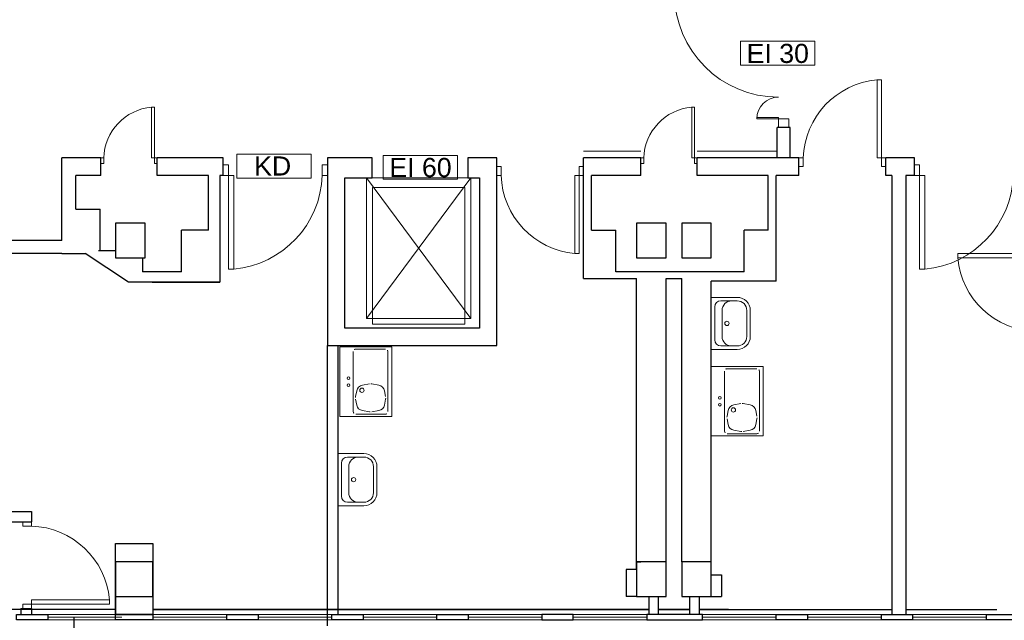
# Model space of a CAD drawing. Header units: millimetres. Extents: x 6612729504 to 6612744462, y 5733542327 to 5733549367.
# Tile 52 of 109: x 6612734603 to 6612735737, y 5733546297 to 5733546989. Entities that reach past the tile are written whole.
import ezdxf

# ---------------------------------------------------------------- set-up
doc = ezdxf.new("R2010")
doc.units = ezdxf.units.MM
doc.header["$MEASUREMENT"] = 0
doc.header["$XCLIPFRAME"] = 0
for name, color, linetype in [('!!!!_CIENKIE czerwone LINIE', 7, 'Continuous'), ('!!!!_SCIANY GRUBE', 7, 'Continuous'), ('___OPISY', 7, 'Continuous'), ('A-ARM', 7, 'Continuous'), ('dwa_barierki', 7, 'Continuous'), ('dwa_DRZWI', 7, 'Continuous'), ('inw_ŚCIANY cienkie', 7, 'Continuous'), ('STOLARKAOKIENNA', 7, 'Continuous'), ('WIDOK', 7, 'Continuous'), ('WYPOSAZ', 7, 'Continuous')]:
    doc.layers.add(name, color=color, linetype=linetype)
doc.styles.add('GENERATED_STYLE_1', font='arial.ttf')
picture_1 = doc.add_image_def('image1.jpg', size_in_pixel=(216, 320))

msp = doc.modelspace()

# ---------------------------------------------------------------- linework, layer by layer
at = {"layer": '!!!!_CIENKIE czerwone LINIE', "color": 252, "lineweight": 20}
for points in [[(6612735518.814232, 5733546964.244385), (6612735433.183084, 5733546964.244385), (6612735433.183084, 5733546936.702408), (6612735518.814232, 5733546936.702408)], [(6612734938.761449, 5733546834.270953), (6612734853.130301, 5733546834.270953), (6612734853.130301, 5733546806.621544), (6612734938.761449, 5733546806.621544)], [(6612735107.286894, 5733546832.854447), (6612735021.655746, 5733546832.854447), (6612735021.655746, 5733546805.31247), (6612735107.286894, 5733546805.31247)]]:
    msp.add_lwpolyline(points, close=True, dxfattribs=at)
for points in [[(6612735433.183084, 5733546936.702408), (6612735518.814232, 5733546936.702408)], [(6612734853.130301, 5733546806.645544), (6612734938.761449, 5733546806.645544)], [(6612735021.655746, 5733546805.31247), (6612735107.286894, 5733546805.31247)]]:
    msp.add_lwpolyline(points, dxfattribs=at)
at = {"layer": '!!!!_SCIANY GRUBE', "color": 252, "lineweight": 30}
for p, q in [((6612735475.516484, 5733546829.844686), (6612735475.516484, 5733546864.844685)), ((6612735490.516484, 5733546829.844686), (6612735490.516484, 5733546864.844685)), ((6612734651.516481, 5733546734.844732), (6612734651.516482, 5733546829.844686)), ((6612734667.755562, 5733546770.844685), (6612734667.755562, 5733546809.844685)), ((6612734667.755562, 5733546770.844685), (6612734667.755562, 5733546809.844685)), ((6612734820.516483, 5733546746.844685), (6612734820.516483, 5733546809.844685)), ((6612734820.516483, 5733546746.844685), (6612734820.516483, 5733546809.844685)), ((6612735252.516483, 5733546690.844685), (6612735252.516483, 5733546809.844685)), ((6612735252.516483, 5733546690.844685), (6612735252.516483, 5733546809.844685)), ((6612735261.755563, 5733546746.844685), (6612735261.755563, 5733546809.844685)), ((6612735261.755563, 5733546746.844685), (6612735261.755563, 5733546809.844685)), ((6612735465.308125, 5733546746.844685), (6612735465.308125, 5733546809.844685)), ((6612735465.308125, 5733546746.844685), (6612735465.308125, 5733546809.844685)), ((6612735474.516484, 5733546699.844685), (6612735474.516484, 5733546809.844685)), ((6612735474.516484, 5733546687.844686), (6612735474.516484, 5733546809.844685)), ((6612735607.516484, 5733546809.844685), (6612735607.516484, 5733546303.844685)), ((6612735607.516484, 5733546809.844685), (6612735607.516484, 5733546303.844685)), ((6612735623.516484, 5733546809.844685), (6612735623.516484, 5733546303.844685)), ((6612735623.516484, 5733546809.844685), (6612735623.516484, 5733546303.844685)), ((6612734667.755562, 5733546770.844685), (6612734695.755562, 5733546770.844685)), ((6612734667.755562, 5733546770.844685), (6612734695.755562, 5733546770.844685)), ((6612734695.755562, 5733546722.844685), (6612734695.755562, 5733546770.844685)), ((6612734695.755562, 5733546722.844685), (6612734695.755562, 5733546770.844685)), ((6612734789.516483, 5733546698.844686), (6612734789.516483, 5733546746.844685)), ((6612734820.516483, 5733546746.844685), (6612734789.516483, 5733546746.844685)), ((6612734789.516483, 5733546698.844686), (6612734789.516483, 5733546746.844685)), ((6612734820.516483, 5733546746.844685), (6612734789.516483, 5733546746.844685)), ((6612735261.755563, 5733546746.844685), (6612735289.755563, 5733546746.844685)), ((6612735261.755563, 5733546746.844685), (6612735289.755563, 5733546746.844685)), ((6612735289.755563, 5733546698.844686), (6612735289.755563, 5733546746.844685)), ((6612735289.755563, 5733546698.844686), (6612735289.755563, 5733546746.844685)), ((6612735437.308125, 5733546698.844686), (6612735437.308125, 5733546746.844685)), ((6612735465.308125, 5733546746.844685), (6612735437.308125, 5733546746.844685)), ((6612735437.308125, 5733546698.844686), (6612735437.308125, 5733546746.844685)), ((6612735465.308125, 5733546746.844685), (6612735437.308125, 5733546746.844685)), ((6612734651.516481, 5733546734.844732), (6612734506.511068, 5733546734.844732)), ((6612734651.516482, 5733546719.844685), (6612734543.516529, 5733546719.844685)), ((6612734651.516482, 5733546719.844685), (6612734678.516482, 5733546719.844685)), ((6612734651.516482, 5733546719.844685), (6612734678.516482, 5733546719.844685)), ((6612734713.516482, 5733546722.844685), (6612734693.755562, 5733546722.844685)), ((6612734713.516482, 5733546722.844685), (6612734693.755562, 5733546722.844685)), ((6612734713.516482, 5733546714.844685), (6612734737.516483, 5733546714.844685)), ((6612734713.516482, 5733546714.844685), (6612734737.516483, 5733546714.844685)), ((6612734744.516483, 5733546714.844685), (6612734744.516483, 5733546698.844686)), ((6612734744.516483, 5733546714.844685), (6612734744.516483, 5733546698.844686)), ((6612734789.516483, 5733546698.844686), (6612734744.516483, 5733546698.844686)), ((6612735252.516483, 5733546690.844685), (6612735313.516484, 5733546690.844685)), ((6612735252.516483, 5733546690.844685), (6612735313.516484, 5733546690.844685)), ((6612735437.308125, 5733546698.844686), (6612735289.755563, 5733546698.844686)), ((6612735437.308125, 5733546698.844686), (6612735289.755563, 5733546698.844686)), ((6612735347.516484, 5733546690.844685), (6612735365.516484, 5733546690.844685)), ((6612735347.516484, 5733546364.844685), (6612735347.516484, 5733546690.844685)), ((6612735347.516484, 5733546690.844685), (6612735365.516484, 5733546690.844685)), ((6612735347.516484, 5733546364.844685), (6612735347.516484, 5733546690.844685)), ((6612735365.516484, 5733546364.844685), (6612735365.516484, 5733546690.844685)), ((6612735365.516484, 5733546364.844685), (6612735365.516484, 5733546690.844685)), ((6612734755.516483, 5733546686.844686), (6612734833.516483, 5733546686.844686)), ((6612734755.516483, 5733546686.844686), (6612734833.516483, 5733546686.844686)), ((6612735474.516484, 5733546687.844686), (6612735399.516484, 5733546687.844686)), ((6612735474.516484, 5733546687.844686), (6612735399.516484, 5733546687.844686)), ((6612735313.516484, 5733546364.844685), (6612735318.516484, 5733546364.844685)), ((6612735313.516484, 5733546355.844685), (6612735313.516484, 5733546364.844685)), ((6612735313.516484, 5733546364.844685), (6612735318.516484, 5733546364.844685)), ((6612735313.516484, 5733546355.844685), (6612735313.516484, 5733546364.844685)), ((6612735301.516484, 5733546355.844685), (6612735301.516484, 5733546324.844684)), ((6612735313.516484, 5733546355.844685), (6612735301.516484, 5733546355.844685)), ((6612735301.516484, 5733546355.844685), (6612735301.516484, 5733546324.844684)), ((6612735313.516484, 5733546355.844685), (6612735301.516484, 5733546355.844685)), ((6612735399.516484, 5733546349.844685), (6612735411.516483, 5733546349.844685)), ((6612735399.516484, 5733546349.844685), (6612735411.516483, 5733546349.844685)), ((6612735411.516483, 5733546349.844685), (6612735411.516483, 5733546324.844684)), ((6612735411.516483, 5733546349.844685), (6612735411.516483, 5733546324.844684)), ((6612734713.516482, 5733546324.844684), (6612734713.516482, 5733546303.844685)), ((6612734756.516483, 5733546324.844684), (6612734756.516483, 5733546303.844685)), ((6612735313.516484, 5733546324.844684), (6612735301.516484, 5733546324.844684)), ((6612735313.516484, 5733546324.844684), (6612735301.516484, 5733546324.844684)), ((6612735327.516483, 5733546324.844684), (6612735327.516483, 5733546303.844685)), ((6612735327.516483, 5733546324.844684), (6612735327.516483, 5733546303.844685)), ((6612735338.516483, 5733546324.844684), (6612735338.516483, 5733546303.844685)), ((6612735338.516483, 5733546324.844684), (6612735338.516483, 5733546303.844685)), ((6612735374.516484, 5733546324.844684), (6612735374.516484, 5733546303.844685)), ((6612735374.516484, 5733546324.844684), (6612735374.516484, 5733546303.844685)), ((6612735385.516484, 5733546324.844684), (6612735385.516484, 5733546303.844685)), ((6612735385.516484, 5733546324.844684), (6612735385.516484, 5733546303.844685)), ((6612735399.516484, 5733546324.844684), (6612735411.516483, 5733546324.844684)), ((6612735399.516484, 5733546324.844684), (6612735411.516483, 5733546324.844684))]:
    msp.add_line(p, q, dxfattribs=at)
for points in [[(6612735490.516484, 5733546864.844685), (6612735475.516484, 5733546864.844685)], [(6612734696.516483, 5733546829.844686), (6612734651.516482, 5733546829.844686)], [(6612734696.516483, 5733546809.844685), (6612734696.516483, 5733546829.844686)], [(6612734837.516483, 5733546829.844686), (6612734761.516483, 5733546829.844686)], [(6612734761.516483, 5733546809.844685), (6612734761.516483, 5733546829.844686)], [(6612734837.516483, 5733546809.844685), (6612734837.516483, 5733546829.844686)], [(6612735318.516484, 5733546829.844686), (6612735252.516483, 5733546829.844686)], [(6612735252.516483, 5733546809.844685), (6612735252.516483, 5733546829.844686)], [(6612735318.516484, 5733546809.844685), (6612735318.516484, 5733546829.844686)], [(6612735500.516484, 5733546829.844686), (6612735383.516483, 5733546829.844686)], [(6612735383.516483, 5733546809.844685), (6612735383.516483, 5733546829.844686)], [(6612735500.516484, 5733546809.844685), (6612735500.516484, 5733546829.844686)], [(6612735633.516484, 5733546829.844686), (6612735600.516484, 5733546829.844686)], [(6612735600.516484, 5733546809.844685), (6612735600.516484, 5733546829.844686)], [(6612735633.516484, 5733546809.844685), (6612735633.516484, 5733546829.844686)], [(6612734696.516483, 5733546809.844685), (6612734667.755562, 5733546809.844685)], [(6612734820.516483, 5733546809.844685), (6612734761.516483, 5733546809.844685)], [(6612734833.516483, 5733546809.844685), (6612734833.516483, 5733546686.844686)], [(6612734837.516483, 5733546809.844685), (6612734833.516483, 5733546809.844685)], [(6612735318.516484, 5733546809.844685), (6612735261.755563, 5733546809.844685)], [(6612735465.308125, 5733546809.844685), (6612735383.516483, 5733546809.844685)], [(6612735500.516484, 5733546809.844685), (6612735474.516484, 5733546809.844685)], [(6612735607.516484, 5733546809.844685), (6612735600.516484, 5733546809.844685)], [(6612735633.516484, 5733546809.844685), (6612735623.516484, 5733546809.844685)], [(6612734833.516483, 5733546686.844686), (6612734728.516483, 5733546686.844686), (6612734678.516482, 5733546719.844685)], [(6612735313.516484, 5733546364.844685), (6612735313.516484, 5733546690.844685)], [(6612735399.516484, 5733546364.844685), (6612735399.516484, 5733546687.844686)], [(6612734957.516504, 5733546290.844684), (6612734957.516483, 5733546613.844686)], [(6612734969.516504, 5733546613.844686), (6612734969.516504, 5733546303.844685)], [(6612734543.516529, 5733546422.844685), (6612734616.516482, 5733546422.844685), (6612734616.516482, 5733546410.844685)], [(6612734543.516529, 5733546410.844685), (6612734604.516482, 5733546410.844685)]]:
    msp.add_lwpolyline(points, dxfattribs=at)
for points in [[(6612735119.016483, 5733546829.844686), (6612735119.016483, 5733546806.844686), (6612735132.516484, 5733546806.844686), (6612735132.516484, 5733546633.844685), (6612734977.516483, 5733546633.844685), (6612734977.516483, 5733546806.844686), (6612735009.016483, 5733546806.844686), (6612735009.016483, 5733546829.844686), (6612734957.516483, 5733546829.844686), (6612734957.516483, 5733546613.844686), (6612735152.516483, 5733546613.844686), (6612735152.516483, 5733546829.844686)], [(6612734713.516482, 5733546714.844685), (6612734747.516483, 5733546714.844685), (6612734747.516483, 5733546754.844686), (6612734713.516482, 5733546754.844686)], [(6612734713.516482, 5733546714.844685), (6612734747.516483, 5733546714.844685), (6612734747.516483, 5733546754.844686), (6612734713.516482, 5733546754.844686)], [(6612735313.516484, 5733546714.844685), (6612735347.516484, 5733546714.844685), (6612735347.516484, 5733546754.844686), (6612735313.516484, 5733546754.844686)], [(6612735313.516484, 5733546714.844685), (6612735347.516484, 5733546714.844685), (6612735347.516484, 5733546754.844686), (6612735313.516484, 5733546754.844686)], [(6612735365.516484, 5733546714.844685), (6612735399.516484, 5733546714.844685), (6612735399.516484, 5733546754.844686), (6612735365.516484, 5733546754.844686)], [(6612735365.516484, 5733546714.844685), (6612735399.516484, 5733546714.844685), (6612735399.516484, 5733546754.844686), (6612735365.516484, 5733546754.844686)], [(6612734756.516483, 5733546303.844685), (6612734713.516482, 5733546303.844685), (6612734713.516482, 5733546385.844685), (6612734756.516483, 5733546385.844685)], [(6612734713.516482, 5733546324.844684), (6612734756.516483, 5733546324.844684), (6612734756.516483, 5733546364.844685), (6612734713.516482, 5733546364.844685)], [(6612734713.516482, 5733546324.844684), (6612734756.516483, 5733546324.844684), (6612734756.516483, 5733546364.844685), (6612734713.516482, 5733546364.844685)], [(6612735313.516484, 5733546324.844684), (6612735347.516484, 5733546324.844684), (6612735347.516484, 5733546364.844685), (6612735313.516484, 5733546364.844685)], [(6612735313.516484, 5733546324.844684), (6612735347.516484, 5733546324.844684), (6612735347.516484, 5733546364.844685), (6612735313.516484, 5733546364.844685)], [(6612735365.516484, 5733546324.844684), (6612735399.516484, 5733546324.844684), (6612735399.516484, 5733546364.844685), (6612735365.516484, 5733546364.844685)], [(6612735365.516484, 5733546324.844684), (6612735399.516484, 5733546324.844684), (6612735399.516484, 5733546364.844685), (6612735365.516484, 5733546364.844685)], [(6612734599.516482, 5733546303.844685), (6612734635.516483, 5733546303.844685), (6612734635.516483, 5733546297.844685), (6612734599.516482, 5733546297.844685)], [(6612734599.516482, 5733546303.844685), (6612734635.516483, 5733546303.844685), (6612734635.516483, 5733546297.844685), (6612734599.516482, 5733546297.844685)], [(6612734713.516482, 5733546303.844685), (6612734756.516483, 5733546303.844685), (6612734756.516483, 5733546297.844685), (6612734713.516482, 5733546297.844685)], [(6612734713.516482, 5733546303.844685), (6612734756.516483, 5733546303.844685), (6612734756.516483, 5733546297.844685), (6612734713.516482, 5733546297.844685)], [(6612734841.516483, 5733546303.844685), (6612734877.516483, 5733546303.844685), (6612734877.516483, 5733546297.844685), (6612734841.516483, 5733546297.844685)], [(6612734841.516483, 5733546303.844685), (6612734877.516483, 5733546303.844685), (6612734877.516483, 5733546297.844685), (6612734841.516483, 5733546297.844685)], [(6612734962.516483, 5733546303.844685), (6612734998.516483, 5733546303.844685), (6612734998.516483, 5733546297.844685), (6612734962.516483, 5733546297.844685)], [(6612734962.516483, 5733546303.844685), (6612734998.516483, 5733546303.844685), (6612734998.516483, 5733546297.844685), (6612734962.516483, 5733546297.844685)], [(6612735083.516483, 5733546303.844685), (6612735119.516483, 5733546303.844685), (6612735119.516483, 5733546297.844685), (6612735083.516483, 5733546297.844685)], [(6612735083.516483, 5733546303.844685), (6612735119.516483, 5733546303.844685), (6612735119.516483, 5733546297.844685), (6612735083.516483, 5733546297.844685)], [(6612735240.516484, 5733546303.844685), (6612735204.516484, 5733546303.844685), (6612735204.516484, 5733546297.844685), (6612735240.516484, 5733546297.844685)], [(6612735240.516484, 5733546303.844685), (6612735204.516484, 5733546303.844685), (6612735204.516484, 5733546297.844685), (6612735240.516484, 5733546297.844685)], [(6612735389.516483, 5733546303.844685), (6612735325.516484, 5733546303.844685), (6612735325.516484, 5733546297.844685), (6612735389.516483, 5733546297.844685)], [(6612735389.516483, 5733546303.844685), (6612735325.516484, 5733546303.844685), (6612735325.516484, 5733546297.844685), (6612735389.516483, 5733546297.844685)], [(6612735474.516484, 5733546303.844685), (6612735510.516484, 5733546303.844685), (6612735510.516484, 5733546297.844685), (6612735474.516484, 5733546297.844685)], [(6612735474.516484, 5733546303.844685), (6612735510.516484, 5733546303.844685), (6612735510.516484, 5733546297.844685), (6612735474.516484, 5733546297.844685)], [(6612735595.516484, 5733546303.844685), (6612735631.516484, 5733546303.844685), (6612735631.516484, 5733546297.844685), (6612735595.516484, 5733546297.844685)], [(6612735595.516484, 5733546303.844685), (6612735631.516484, 5733546303.844685), (6612735631.516484, 5733546297.844685), (6612735595.516484, 5733546297.844685)], [(6612735716.516485, 5733546303.844685), (6612735752.516484, 5733546303.844685), (6612735752.516484, 5733546297.844685), (6612735716.516485, 5733546297.844685)], [(6612735716.516485, 5733546303.844685), (6612735752.516484, 5733546303.844685), (6612735752.516484, 5733546297.844685), (6612735716.516485, 5733546297.844685)]]:
    msp.add_lwpolyline(points, close=True, dxfattribs=at)
at = {"layer": 'A-ARM', "color": 252, "lineweight": 18}
for p, q in [((6612734971.685045, 5733546612.271365), (6612734971.685045, 5733546532.271364)), ((6612735031.685045, 5733546612.271365), (6612734971.685045, 5733546612.271365)), ((6612735031.685045, 5733546532.271364), (6612735031.685045, 5733546612.271365)), ((6612734987.185045, 5733546606.771365), (6612734987.185045, 5733546537.771364)), ((6612734990.185045, 5733546609.771364), (6612735024.185045, 5733546609.771364)), ((6612735027.185045, 5733546606.771365), (6612735027.185045, 5733546537.771364)), ((6612735399.516484, 5733546589.645539), (6612735399.516484, 5733546509.645539)), ((6612735459.516484, 5733546589.645539), (6612735399.516484, 5733546589.645539)), ((6612735459.516484, 5733546509.645539), (6612735459.516484, 5733546589.645539)), ((6612735415.016484, 5733546584.145539), (6612735415.016484, 5733546515.145539)), ((6612735418.016483, 5733546587.145539), (6612735452.016483, 5733546587.145539)), ((6612735455.016484, 5733546584.145539), (6612735455.016484, 5733546515.145539)), ((6612735005.869854, 5733546569.552166), (6612734997.734417, 5733546568.19626)), ((6612734999.121836, 5733546568.427496), (6612734999.12176, 5733546568.427485)), ((6612735016.635673, 5733546568.19626), (6612735008.500237, 5733546569.552166)), ((6612734991.178651, 5733546561.736193), (6612734989.945242, 5733546554.952448)), ((6612735024.424849, 5733546554.952448), (6612735023.191441, 5733546561.736193)), ((6612734989.945242, 5733546552.090281), (6612734991.178651, 5733546545.306538)), ((6612735023.191441, 5733546545.306538), (6612735024.424849, 5733546552.090281)), ((6612735433.701292, 5733546546.926341), (6612735425.565856, 5733546545.570435)), ((6612735426.953275, 5733546545.801671), (6612735426.953199, 5733546545.801659)), ((6612735444.467112, 5733546545.570435), (6612735436.331676, 5733546546.926341)), ((6612734971.685045, 5733546532.271364), (6612735031.685045, 5733546532.271364)), ((6612734990.185045, 5733546534.771365), (6612735024.185045, 5733546534.771365)), ((6612734997.734417, 5733546538.84647), (6612735005.869854, 5733546537.490563)), ((6612735008.500237, 5733546537.490563), (6612735016.635673, 5733546538.84647)), ((6612735419.01009, 5733546539.110367), (6612735417.776681, 5733546532.326623)), ((6612735452.256288, 5733546532.326623), (6612735451.022879, 5733546539.110367)), ((6612735417.776681, 5733546529.464457), (6612735419.01009, 5733546522.680712)), ((6612735451.022879, 5733546522.680712), (6612735452.256288, 5733546529.464457)), ((6612735399.516484, 5733546509.645539), (6612735459.516484, 5733546509.645539)), ((6612735418.016483, 5733546512.145539), (6612735452.016483, 5733546512.145539)), ((6612735425.565856, 5733546516.220644), (6612735433.701292, 5733546514.864738)), ((6612735436.331676, 5733546514.864738), (6612735444.467112, 5733546516.220644))]:
    msp.add_line(p, q, dxfattribs=at)
for centre, radius in [((6612734981.685045, 5733546576.271364), 1.5), ((6612734981.685045, 5733546568.271365), 1.5), ((6612734997.185045, 5733546562.271365), 2.5), ((6612735409.516484, 5733546553.645539), 1.5), ((6612735409.516484, 5733546545.645539), 1.5), ((6612735425.016484, 5733546539.645539), 2.5)]:
    msp.add_circle(centre, radius, dxfattribs=at)
for centre, radius, start, end in [((6612734990.185044, 5733546606.771365), 2.999999, 90, 180), ((6612735024.185046, 5733546606.771365), 3, 0, 90), ((6612735418.016483, 5733546584.14554), 2.999999, 90, 180), ((6612735452.016484, 5733546584.145539), 3, 0, 90), ((6612734999.049609, 5733546560.30511), 7.999999, 99.462052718, 169.695397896), ((6612735007.185045, 5733546561.661015), 8.000001, 80.537947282, 99.462052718), ((6612735015.320481, 5733546560.305109), 8, 10.304602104, 80.537947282), ((6612734997.816201, 5733546553.521365), 8, 169.695397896, 190.304602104), ((6612735016.553889, 5733546553.521365), 8, 349.695397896, 10.304602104), ((6612734999.049609, 5733546546.73762), 7.999999, 190.304602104, 260.537947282), ((6612735015.320481, 5733546546.73762), 8, 279.462052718, 349.695397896), ((6612735426.881049, 5733546537.679283), 8.000001, 99.462052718, 169.694860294), ((6612735435.016484, 5733546539.035189), 8.000001, 80.537947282, 99.462052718), ((6612735443.151919, 5733546537.679283), 8, 10.305139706, 80.537947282), ((6612734990.185044, 5733546537.771364), 2.999999, 180, 270), ((6612735007.185045, 5733546545.381715), 8, 260.537947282, 279.462052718), ((6612735024.185046, 5733546537.771364), 3, 270, 0), ((6612735425.64764, 5733546530.895539), 8, 169.695397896, 190.304602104), ((6612735444.385328, 5733546530.895539), 8, 349.695397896, 10.304602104), ((6612735426.881049, 5733546524.111795), 8, 190.305139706, 260.537947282), ((6612735443.151919, 5733546524.111795), 8, 279.462052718, 349.694860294), ((6612735418.016483, 5733546515.145538), 2.999999, 180, 270), ((6612735435.016484, 5733546522.755889), 8, 260.537947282, 279.462052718), ((6612735452.016484, 5733546515.145539), 3, 270, 0)]:
    msp.add_arc(centre, radius, start, end, dxfattribs=at)
at = {"layer": 'dwa_barierki', "color": 252, "lineweight": 18}
for points in [[(6612735318.516484, 5733546837.844884), (6612735252.516483, 5733546837.844884)], [(6612735475.516484, 5733546837.844685), (6612735383.516483, 5733546837.844801)]]:
    msp.add_lwpolyline(points, dxfattribs=at)
at = {"layer": 'dwa_DRZWI', "color": 252, "lineweight": 20}
for p, q in [((6612735477.016489, 5733546876.278232), (6612735452.037881, 5733546876.27832)), ((6612735452.037881, 5733546874.89062), (6612735477.016484, 5733546874.890531)), ((6612735477.016484, 5733546874.890531), (6612735477.016489, 5733546876.278232))]:
    msp.add_line(p, q, dxfattribs=at)
for points in [[(6612735595.516323, 5733546919.88828), (6612735595.516484, 5733546829.844683), (6612735590.516484, 5733546829.844674), (6612735590.516323, 5733546919.888271)], [(6612734758.266378, 5733546888.373135), (6612734758.266483, 5733546829.844795), (6612734755.016483, 5733546829.84479), (6612734755.016378, 5733546888.373129)], [(6612735380.266379, 5733546888.373135), (6612735380.266483, 5733546829.844795), (6612735377.016483, 5733546829.84479), (6612735377.016379, 5733546888.373129)], [(6612735489.016484, 5733546864.844685), (6612735477.016484, 5733546864.844685), (6612735477.016484, 5733546874.844686), (6612735489.016484, 5733546874.844686)], [(6612734699.766483, 5733546829.844691), (6612734699.766495, 5733546823.344691), (6612734696.516495, 5733546823.344686), (6612734696.516483, 5733546829.844686)], [(6612734761.516483, 5733546829.844801), (6612734761.516495, 5733546823.344802), (6612734758.266495, 5733546823.344795), (6612734758.266483, 5733546829.844795)], [(6612735321.766484, 5733546829.844691), (6612735321.766496, 5733546823.344691), (6612735318.516495, 5733546823.344686), (6612735318.516484, 5733546829.844686)], [(6612735383.516483, 5733546829.844801), (6612735383.516496, 5733546823.344802), (6612735380.266496, 5733546823.344795), (6612735380.266483, 5733546829.844795)], [(6612735505.516484, 5733546829.844522), (6612735505.516502, 5733546819.844522), (6612735500.516502, 5733546819.844514), (6612735500.516484, 5733546829.844513)], [(6612735600.516484, 5733546829.844692), (6612735600.516502, 5733546819.844692), (6612735595.516502, 5733546819.844683), (6612735595.516484, 5733546829.844683)], [(6612734837.516504, 5733546809.844471), (6612734837.516483, 5733546821.84447), (6612734843.516483, 5733546821.844481), (6612734843.516504, 5733546809.844481)], [(6612734951.516504, 5733546809.844675), (6612734951.516483, 5733546821.844674), (6612734957.516483, 5733546821.844686), (6612734957.516504, 5733546809.844685)], [(6612735157.516483, 5733546809.844862), (6612735157.516501, 5733546819.844862), (6612735152.516501, 5733546819.844872), (6612735152.516483, 5733546809.844872)], [(6612735252.516483, 5733546809.844691), (6612735252.516502, 5733546819.844692), (6612735247.516501, 5733546819.844701), (6612735247.516483, 5733546809.844701)], [(6612735633.516484, 5733546809.844921), (6612735633.516462, 5733546821.844921), (6612735639.516462, 5733546821.844932), (6612735639.516484, 5733546809.844932)], [(6612734843.516698, 5733546701.792165), (6612734843.516504, 5733546809.844481), (6612734849.516504, 5733546809.844492), (6612734849.516698, 5733546701.792175)], [(6612735247.516322, 5733546719.801104), (6612735247.516483, 5733546809.844701), (6612735242.516483, 5733546809.84471), (6612735242.516322, 5733546719.801112)], [(6612735639.516678, 5733546701.792616), (6612735639.516484, 5733546809.844932), (6612735645.516484, 5733546809.844943), (6612735645.516678, 5733546701.792625)], [(6612735683.472897, 5733546719.844975), (6612735773.516493, 5733546719.845136), (6612735773.516502, 5733546714.845136), (6612735683.472905, 5733546714.844975)], [(6612734616.516314, 5733546405.844685), (6612734606.516314, 5733546405.844666), (6612734606.516304, 5733546410.844666), (6612734616.516304, 5733546410.844685)], [(6612734616.516482, 5733546310.844685), (6612734606.516483, 5733546310.844666), (6612734606.516474, 5733546315.844666), (6612734616.516474, 5733546315.844685)], [(6612734706.560071, 5733546315.844846), (6612734616.516474, 5733546315.844685), (6612734616.516465, 5733546320.844685), (6612734706.560062, 5733546320.844846)]]:
    msp.add_lwpolyline(points, close=True, dxfattribs=at)
msp.add_lwpolyline([(6612735452.037881, 5733546876.27832), (6612735452.037881, 5733546874.89062)], dxfattribs=at)
for centre, radius, start, end in [((6612735477.016484, 5733547019.844686), 119.975551, 180, 270), ((6612735598.990717, 5733546826.751354), 93.525397, 95.237022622, 178.104682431), ((6612735477.016485, 5733546874.890531), 24.978604, 90, 180), ((6612734760.524734, 5733546827.834131), 60.791508, 95.237022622, 178.104682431), ((6612735382.524735, 5733546827.834131), 60.791508, 95.237022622, 178.104682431), ((6612734839.347425, 5733546813.556476), 112.230476, 275.237022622, 358.104682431), ((6612735250.990715, 5733546812.93803), 93.525396, 181.895317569, 264.762977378), ((6612735635.347405, 5733546813.556927), 112.230476, 275.237022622, 358.104682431), ((6612735776.609822, 5733546723.319367), 93.525396, 185.237022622, 268.104682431), ((6612734613.423144, 5733546312.370452), 93.525397, 5.237022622, 88.104682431)]:
    msp.add_arc(centre, radius, start, end, dxfattribs=at)
at = {"layer": 'inw_ŚCIANY cienkie', "color": 252, "lineweight": 30}
msp.add_line((6612734665.516482, 5733546300.461464), (6612734665.516482, 5733545898.641441), dxfattribs=at)
at = {"layer": 'STOLARKAOKIENNA', "color": 252, "lineweight": 18}
for p, q in [((6612734635.516483, 5733546303.844685), (6612734720.516483, 5733546303.844685)), ((6612734635.516483, 5733546303.844685), (6612734720.516483, 5733546303.844685)), ((6612734635.516483, 5733546300.844685), (6612734720.516483, 5733546300.844685)), ((6612734635.516483, 5733546300.844685), (6612734720.516483, 5733546300.844685)), ((6612734635.516483, 5733546297.844685), (6612734720.516483, 5733546297.844685)), ((6612734635.516483, 5733546297.844685), (6612734720.516483, 5733546297.844685)), ((6612734756.516483, 5733546303.844685), (6612734841.516483, 5733546303.844685)), ((6612734756.516483, 5733546303.844685), (6612734841.516483, 5733546303.844685)), ((6612734756.516483, 5733546300.844685), (6612734841.516483, 5733546300.844685)), ((6612734756.516483, 5733546300.844685), (6612734841.516483, 5733546300.844685)), ((6612734756.516483, 5733546297.844685), (6612734841.516483, 5733546297.844685)), ((6612734756.516483, 5733546297.844685), (6612734841.516483, 5733546297.844685)), ((6612734877.516483, 5733546303.844685), (6612734962.516483, 5733546303.844685)), ((6612734877.516483, 5733546303.844685), (6612734962.516483, 5733546303.844685)), ((6612734877.516483, 5733546300.844685), (6612734962.516483, 5733546300.844685)), ((6612734877.516483, 5733546300.844685), (6612734962.516483, 5733546300.844685)), ((6612734877.516483, 5733546297.844685), (6612734962.516483, 5733546297.844685)), ((6612734877.516483, 5733546297.844685), (6612734962.516483, 5733546297.844685)), ((6612734998.516483, 5733546303.844685), (6612735083.516483, 5733546303.844685)), ((6612734998.516483, 5733546303.844685), (6612735083.516483, 5733546303.844685)), ((6612734998.516483, 5733546300.844685), (6612735083.516483, 5733546300.844685)), ((6612734998.516483, 5733546300.844685), (6612735083.516483, 5733546300.844685)), ((6612734998.516483, 5733546297.844685), (6612735083.516483, 5733546297.844685)), ((6612734998.516483, 5733546297.844685), (6612735083.516483, 5733546297.844685)), ((6612735204.516484, 5733546303.844685), (6612735119.516483, 5733546303.844685)), ((6612735204.516484, 5733546303.844685), (6612735119.516483, 5733546303.844685)), ((6612735204.516484, 5733546300.844685), (6612735119.516483, 5733546300.844685)), ((6612735204.516484, 5733546300.844685), (6612735119.516483, 5733546300.844685)), ((6612735204.516484, 5733546297.844685), (6612735119.516483, 5733546297.844685)), ((6612735204.516484, 5733546297.844685), (6612735119.516483, 5733546297.844685)), ((6612735325.516484, 5733546303.844685), (6612735240.516484, 5733546303.844685)), ((6612735325.516484, 5733546303.844685), (6612735240.516484, 5733546303.844685)), ((6612735325.516484, 5733546300.844685), (6612735240.516484, 5733546300.844685)), ((6612735325.516484, 5733546300.844685), (6612735240.516484, 5733546300.844685)), ((6612735325.516484, 5733546297.844685), (6612735240.516484, 5733546297.844685)), ((6612735325.516484, 5733546297.844685), (6612735240.516484, 5733546297.844685)), ((6612735389.516483, 5733546303.844685), (6612735474.516484, 5733546303.844685)), ((6612735389.516483, 5733546303.844685), (6612735474.516484, 5733546303.844685)), ((6612735389.516483, 5733546300.844685), (6612735474.516484, 5733546300.844685)), ((6612735389.516483, 5733546300.844685), (6612735474.516484, 5733546300.844685)), ((6612735389.516483, 5733546297.844685), (6612735474.516484, 5733546297.844685)), ((6612735389.516483, 5733546297.844685), (6612735474.516484, 5733546297.844685)), ((6612735510.516484, 5733546303.844685), (6612735595.516484, 5733546303.844685)), ((6612735510.516484, 5733546303.844685), (6612735595.516484, 5733546303.844685)), ((6612735510.516484, 5733546300.844685), (6612735595.516484, 5733546300.844685)), ((6612735510.516484, 5733546300.844685), (6612735595.516484, 5733546300.844685)), ((6612735510.516484, 5733546297.844685), (6612735595.516484, 5733546297.844685)), ((6612735510.516484, 5733546297.844685), (6612735595.516484, 5733546297.844685)), ((6612735631.516484, 5733546303.844685), (6612735716.516485, 5733546303.844685)), ((6612735631.516484, 5733546303.844685), (6612735716.516485, 5733546303.844685)), ((6612735631.516484, 5733546300.844685), (6612735716.516485, 5733546300.844685)), ((6612735631.516484, 5733546300.844685), (6612735716.516485, 5733546300.844685)), ((6612735631.516484, 5733546297.844685), (6612735716.516485, 5733546297.844685)), ((6612735631.516484, 5733546297.844685), (6612735716.516485, 5733546297.844685))]:
    msp.add_line(p, q, dxfattribs=at)
at = {"layer": 'WIDOK', "color": 252, "lineweight": 18}
msp.add_line((6612735002.516483, 5733546644.844685), (6612735122.516483, 5733546806.844686), dxfattribs=at)
at = {"layer": 'WIDOK', "color": 252, "lineweight": 30}
for p, q in [((6612734713.516482, 5733546309.844685), (6612734497.516482, 5733546309.844685)), ((6612734604.516482, 5733546309.844685), (6612734497.516482, 5733546309.844685)), ((6612734713.516482, 5733546309.844685), (6612734616.516482, 5733546309.844685)), ((6612734756.516483, 5733546309.844685), (6612735078.516483, 5733546309.844685)), ((6612735078.516483, 5733546309.844685), (6612734756.516483, 5733546309.844685)), ((6612734756.516483, 5733546309.844685), (6612735078.516483, 5733546309.844685)), ((6612735078.516483, 5733546309.844685), (6612734756.516483, 5733546309.844685)), ((6612735006.516483, 5733546309.844685), (6612735327.516483, 5733546309.844685)), ((6612735327.516483, 5733546309.844685), (6612735006.516483, 5733546309.844685)), ((6612735006.516483, 5733546309.844685), (6612735327.516483, 5733546309.844685)), ((6612735327.516483, 5733546309.844685), (6612735006.516483, 5733546309.844685)), ((6612735338.516483, 5733546309.844685), (6612735374.516484, 5733546309.844685)), ((6612735374.516484, 5733546309.844685), (6612735338.516483, 5733546309.844685)), ((6612735338.516483, 5733546309.844685), (6612735374.516484, 5733546309.844685)), ((6612735374.516484, 5733546309.844685), (6612735338.516483, 5733546309.844685)), ((6612735385.516484, 5733546309.844685), (6612735607.516484, 5733546309.844685)), ((6612735419.516484, 5733546309.844685), (6612735385.516484, 5733546309.844685)), ((6612735385.516484, 5733546309.844685), (6612735607.516484, 5733546309.844685)), ((6612735419.516484, 5733546309.844685), (6612735385.516484, 5733546309.844685)), ((6612735623.516484, 5733546309.844685), (6612735728.516485, 5733546309.844685)), ((6612735623.516484, 5733546309.844685), (6612735728.516485, 5733546309.844685))]:
    msp.add_line(p, q, dxfattribs=at)
at = {"layer": 'WIDOK', "color": 252, "lineweight": 18}
msp.add_lwpolyline([(6612735122.516483, 5733546644.844685), (6612735122.516483, 5733546806.844686), (6612735002.516483, 5733546806.844686), (6612735002.516483, 5733546644.844685)], close=True, dxfattribs=at)
msp.add_lwpolyline([(6612735122.516483, 5733546644.844685), (6612735002.516483, 5733546806.844686)], dxfattribs=at)
at = {"layer": 'WIDOK', "color": 252, "lineweight": 30}
for points in [[(6612734604.516482, 5733546410.844685), (6612734616.516482, 5733546410.844685)], [(6612734604.516482, 5733546310.844685), (6612734604.516482, 5733546303.844685)], [(6612734604.516482, 5733546310.844685), (6612734616.516482, 5733546310.844685)], [(6612734616.516482, 5733546310.844685), (6612734616.516482, 5733546303.844685)]]:
    msp.add_lwpolyline(points, dxfattribs=at)
at = {"layer": 'WYPOSAZ', "color": 252, "lineweight": 18}
for p, q in [((6612735399.516484, 5733546669.299389), (6612735399.516484, 5733546609.29939)), ((6612735399.516484, 5733546669.299389), (6612735429.516484, 5733546669.299389)), ((6612735399.516484, 5733546669.299389), (6612735399.516484, 5733546609.29939)), ((6612735399.516484, 5733546669.299389), (6612735429.516484, 5733546669.299389)), ((6612735403.516484, 5733546658.299389), (6612735403.516484, 5733546620.29939)), ((6612735403.516484, 5733546658.299389), (6612735403.516484, 5733546620.29939)), ((6612735410.516484, 5733546665.29939), (6612735429.516484, 5733546665.29939)), ((6612735410.516484, 5733546665.29939), (6612735429.516484, 5733546665.29939)), ((6612735412.037074, 5733546654.29939), (6612735412.037074, 5733546624.299389)), ((6612735412.037074, 5733546654.29939), (6612735412.037074, 5733546624.299389)), ((6612735440.516483, 5733546654.29939), (6612735440.516483, 5733546624.299389)), ((6612735440.516483, 5733546654.29939), (6612735440.516483, 5733546624.299389)), ((6612735444.516484, 5733546654.29939), (6612735444.516484, 5733546624.299389)), ((6612735444.516484, 5733546654.29939), (6612735444.516484, 5733546624.299389)), ((6612735410.516484, 5733546613.299389), (6612735429.516484, 5733546613.299389)), ((6612735410.516484, 5733546613.299389), (6612735429.516484, 5733546613.299389)), ((6612735399.516484, 5733546609.29939), (6612735429.516484, 5733546609.29939)), ((6612735399.516484, 5733546609.29939), (6612735429.516484, 5733546609.29939)), ((6612734969.516504, 5733546489.344686), (6612734969.516504, 5733546429.344685)), ((6612734969.516504, 5733546489.344686), (6612734999.516505, 5733546489.344686)), ((6612734973.516505, 5733546478.344685), (6612734973.516505, 5733546440.344685)), ((6612734980.516504, 5733546485.344685), (6612734999.516505, 5733546485.344685)), ((6612734982.037094, 5733546474.344685), (6612734982.037094, 5733546444.344685)), ((6612735010.516505, 5733546474.344685), (6612735010.516505, 5733546444.344685)), ((6612735014.516504, 5733546474.344685), (6612735014.516504, 5733546444.344685)), ((6612734969.516504, 5733546429.344685), (6612734999.516505, 5733546429.344685)), ((6612734980.516504, 5733546433.344685), (6612734999.516505, 5733546433.344685))]:
    msp.add_line(p, q, dxfattribs=at)
for centre in [(6612735417.605837, 5733546639.299389), (6612735417.605837, 5733546639.299389), (6612734987.605858, 5733546459.344685)]:
    msp.add_circle(centre, 2.453607, dxfattribs=at)
for centre, radius, start, end in [((6612735429.516484, 5733546654.299389), 15, 0, 90), ((6612735429.516484, 5733546654.299389), 15, 0, 90), ((6612735410.516484, 5733546658.299389), 7, 90, 180), ((6612735410.516484, 5733546658.299389), 7, 90, 180), ((6612735423.037074, 5733546654.29939), 11, 90, 180), ((6612735423.037074, 5733546654.29939), 11, 90, 180), ((6612735429.516484, 5733546654.29939), 11, 0, 90), ((6612735429.516484, 5733546654.29939), 11, 0, 90), ((6612735423.037074, 5733546624.299389), 11, 180, 270), ((6612735423.037074, 5733546624.299389), 11, 180, 270), ((6612735429.516484, 5733546624.299389), 11, 270, 0), ((6612735429.516484, 5733546624.299389), 11, 270, 0), ((6612735429.516485, 5733546624.299389), 15, 270, 0), ((6612735429.516485, 5733546624.299389), 15, 270, 0), ((6612735410.516484, 5733546620.299389), 7, 180, 270), ((6612735410.516484, 5733546620.299389), 7, 180, 270), ((6612734999.516504, 5733546474.344685), 15, 0, 90), ((6612734980.516504, 5733546478.344686), 6.999999, 90, 180), ((6612734993.037094, 5733546474.344685), 11, 90, 180), ((6612734999.516505, 5733546474.344685), 11, 0, 90), ((6612734993.037094, 5733546444.344685), 11, 180, 270), ((6612734999.516504, 5733546444.344685), 15.000001, 270, 0), ((6612734999.516505, 5733546444.344685), 11, 270, 0), ((6612734980.516505, 5733546440.344684), 7, 180, 270)]:
    msp.add_arc(centre, radius, start, end, dxfattribs=at)

# ---------------------------------------------------------------- texts
at = {"layer": '___OPISY', "color": 252, "lineweight": 20, "char_height": 22.00000003, "attachment_point": 1, "style": 'GENERATED_STYLE_1'}
for s, insert in [('\\A1;{\\pql;\\fArial|b0|i0|c238|p38;EI 30}', (6612735440.308607, 5733546961.268638)), ('\\A1;{\\pql;\\fArial|b0|i0|c238|p38;KD}', (6612734873.054424, 5733546831.631862)), ('\\A1;{\\pql;\\fArial|b0|i0|c238|p38;EI 60}', (6612735028.78127, 5733546829.8787))]:
    msp.add_mtext(s, dxfattribs=dict(at, insert=insert))

# ---------------------------------------------------------------- pictures from other files: only their frames are drawn
at = {"lineweight": 0}
image = msp.add_image(picture_1, insert=(6612735009.437718, 5733546638.378562), size_in_units=(106.321903, 157.51393), dxfattribs=at)
image.set_boundary_path([(-0.5, -0.5), (215.5, 319.5)])

doc.saveas('drawing.dxf')
